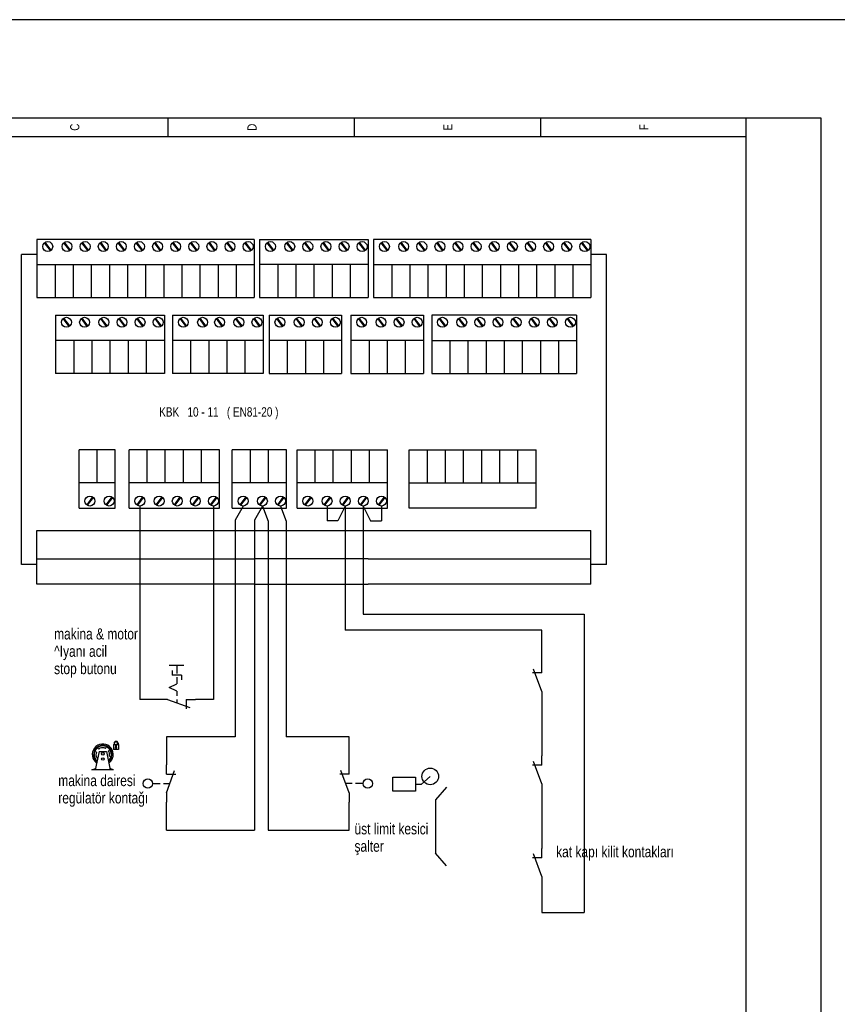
# Model space of a CAD drawing. Header units: centimetres. Extents: x 0 to 12476, y -30 to 2970.
# Tile 24 of 26: x 10666 to 11080, y 2471 to 2970. Entities that reach past the tile are written whole.
import ezdxf
from ezdxf.enums import TextEntityAlignment as Align

# ---------------------------------------------------------------- set-up
doc = ezdxf.new("R2010")
doc.units = ezdxf.units.CM
for name, color, linetype in [('ASN-CERCEVE', 7, 'Continuous'), ('ASN-ELEKTRIK', 3, 'Continuous'), ('ASN-ELEKTRIK-YAZI', 4, 'Continuous')]:
    doc.layers.add(name, color=color, linetype=linetype)

msp = doc.modelspace()

# ---------------------------------------------------------------- linework, layer by layer
at = {"layer": 'ASN-CERCEVE'}
for points in [[(0, 0), (12475.76, 0), (12475.76, 2970), (0, 2970)], [(100, 0), (12450.76, 0), (12450.76, 2970), (100, 2970)]]:
    msp.add_lwpolyline(points, close=True, dxfattribs=at)
at = {"layer": 'ASN-ELEKTRIK'}
for p, q in [((10404.96, 2920.2), (11071.71, 2920.2)), ((10740.7, 2920.2), (10740.7, 2910.74)), ((10835.28, 2910.74), (10835.28, 2920.2)), ((10929.85, 2910.74), (10929.85, 2920.2)), ((11033.88, 1974.44), (11033.88, 2920.2)), ((11071.71, 2920.2), (11071.71, 1974.44)), ((10404.96, 2910.74), (11033.88, 2910.74)), ((10674.4, 2858.58), (10674.4, 2829.05)), ((10784.57, 2858.58), (10674.4, 2858.58)), ((10681.25, 2852.86), (10678.26, 2856.89)), ((10681.25, 2852.86), (10678.26, 2856.89)), ((10681.56, 2853.1), (10678.59, 2857.12)), ((10681.56, 2853.1), (10678.59, 2857.12)), ((10691.02, 2852.86), (10688.03, 2856.89)), ((10691.02, 2852.86), (10688.03, 2856.89)), ((10691.33, 2853.1), (10688.36, 2857.12)), ((10691.33, 2853.1), (10688.36, 2857.12)), ((10700.2, 2852.86), (10697.22, 2856.89)), ((10700.2, 2852.86), (10697.22, 2856.89)), ((10700.51, 2853.1), (10697.54, 2857.12)), ((10700.51, 2853.1), (10697.54, 2857.12)), ((10709.38, 2852.86), (10706.4, 2856.89)), ((10709.38, 2852.86), (10706.4, 2856.89)), ((10709.69, 2853.1), (10706.72, 2857.12)), ((10709.69, 2853.1), (10706.72, 2857.12)), ((10718.56, 2852.86), (10715.58, 2856.89)), ((10718.56, 2852.86), (10715.58, 2856.89)), ((10718.88, 2853.1), (10715.9, 2857.12)), ((10718.88, 2853.1), (10715.9, 2857.12)), ((10727.74, 2852.86), (10724.76, 2856.89)), ((10727.74, 2852.86), (10724.76, 2856.89)), ((10728.06, 2853.1), (10725.08, 2857.12)), ((10728.06, 2853.1), (10725.08, 2857.12)), ((10736.92, 2852.86), (10733.94, 2856.89)), ((10736.92, 2852.86), (10733.94, 2856.89)), ((10737.24, 2853.1), (10734.26, 2857.12)), ((10737.24, 2853.1), (10734.26, 2857.12)), ((10746.11, 2852.86), (10743.12, 2856.89)), ((10746.11, 2852.86), (10743.12, 2856.89)), ((10746.42, 2853.1), (10743.44, 2857.12)), ((10746.42, 2853.1), (10743.44, 2857.12)), ((10755.29, 2852.86), (10752.3, 2856.89)), ((10755.29, 2852.86), (10752.3, 2856.89)), ((10755.6, 2853.1), (10752.62, 2857.12)), ((10755.6, 2853.1), (10752.62, 2857.12)), ((10764.47, 2852.86), (10761.48, 2856.89)), ((10764.47, 2852.86), (10761.48, 2856.89)), ((10764.78, 2853.1), (10761.8, 2857.12)), ((10764.78, 2853.1), (10761.8, 2857.12)), ((10773.65, 2852.86), (10770.66, 2856.89)), ((10773.65, 2852.86), (10770.66, 2856.89)), ((10773.96, 2853.1), (10770.98, 2857.12)), ((10773.96, 2853.1), (10770.98, 2857.12)), ((10782.83, 2852.86), (10779.84, 2856.89)), ((10782.83, 2852.86), (10779.84, 2856.89)), ((10783.14, 2853.1), (10780.17, 2857.12)), ((10783.14, 2853.1), (10780.17, 2857.12)), ((10784.57, 2858.58), (10784.57, 2829.05)), ((10787.27, 2858.58), (10787.27, 2829.05)), ((10787.27, 2858.58), (10842.36, 2858.58)), ((10794.12, 2852.86), (10791.14, 2856.89)), ((10794.12, 2852.86), (10791.14, 2856.89)), ((10794.43, 2853.1), (10791.46, 2857.12)), ((10794.43, 2853.1), (10791.46, 2857.12)), ((10803.89, 2852.86), (10800.91, 2856.89)), ((10803.89, 2852.86), (10800.91, 2856.89)), ((10804.2, 2853.1), (10801.23, 2857.12)), ((10804.2, 2853.1), (10801.23, 2857.12)), ((10813.07, 2852.86), (10810.09, 2856.89)), ((10813.07, 2852.86), (10810.09, 2856.89)), ((10813.38, 2853.1), (10810.41, 2857.12)), ((10813.38, 2853.1), (10810.41, 2857.12)), ((10822.25, 2852.86), (10819.27, 2856.89)), ((10822.25, 2852.86), (10819.27, 2856.89)), ((10822.57, 2853.1), (10819.59, 2857.12)), ((10822.57, 2853.1), (10819.59, 2857.12)), ((10831.43, 2852.86), (10828.45, 2856.89)), ((10831.43, 2852.86), (10828.45, 2856.89)), ((10831.75, 2853.1), (10828.77, 2857.12)), ((10831.75, 2853.1), (10828.77, 2857.12)), ((10840.61, 2852.86), (10837.63, 2856.89)), ((10840.61, 2852.86), (10837.63, 2856.89)), ((10840.93, 2853.1), (10837.95, 2857.12)), ((10840.93, 2853.1), (10837.95, 2857.12)), ((10842.36, 2858.58), (10842.36, 2829.05)), ((10842.36, 2858.58), (10842.36, 2829.05)), ((10845.06, 2858.58), (10845.06, 2829.05)), ((10955.23, 2858.58), (10845.06, 2858.58)), ((10851.91, 2852.86), (10848.92, 2856.89)), ((10851.91, 2852.86), (10848.92, 2856.89)), ((10852.22, 2853.1), (10849.24, 2857.12)), ((10852.22, 2853.1), (10849.24, 2857.12)), ((10861.68, 2852.86), (10858.69, 2856.89)), ((10861.68, 2852.86), (10858.69, 2856.89)), ((10861.99, 2853.1), (10859.01, 2857.12)), ((10861.99, 2853.1), (10859.01, 2857.12)), ((10870.86, 2852.86), (10867.87, 2856.89)), ((10870.86, 2852.86), (10867.87, 2856.89)), ((10871.17, 2853.1), (10868.19, 2857.12)), ((10871.17, 2853.1), (10868.19, 2857.12)), ((10880.04, 2852.86), (10877.05, 2856.89)), ((10880.04, 2852.86), (10877.05, 2856.89)), ((10880.35, 2853.1), (10877.37, 2857.12)), ((10880.35, 2853.1), (10877.37, 2857.12)), ((10889.22, 2852.86), (10886.23, 2856.89)), ((10889.22, 2852.86), (10886.23, 2856.89)), ((10889.53, 2853.1), (10886.56, 2857.12)), ((10889.53, 2853.1), (10886.56, 2857.12)), ((10898.4, 2852.86), (10895.41, 2856.89)), ((10898.4, 2852.86), (10895.41, 2856.89)), ((10898.71, 2853.1), (10895.74, 2857.12)), ((10898.71, 2853.1), (10895.74, 2857.12)), ((10907.58, 2852.86), (10904.59, 2856.89)), ((10907.58, 2852.86), (10904.59, 2856.89)), ((10907.89, 2853.1), (10904.92, 2857.12)), ((10907.89, 2853.1), (10904.92, 2857.12)), ((10916.76, 2852.86), (10913.78, 2856.89)), ((10916.76, 2852.86), (10913.78, 2856.89)), ((10917.07, 2853.1), (10914.1, 2857.12)), ((10917.07, 2853.1), (10914.1, 2857.12)), ((10925.94, 2852.86), (10922.96, 2856.89)), ((10925.94, 2852.86), (10922.96, 2856.89)), ((10926.25, 2853.1), (10923.28, 2857.12)), ((10926.25, 2853.1), (10923.28, 2857.12)), ((10935.12, 2852.86), (10932.14, 2856.89)), ((10935.12, 2852.86), (10932.14, 2856.89)), ((10935.44, 2853.1), (10932.46, 2857.12)), ((10935.44, 2853.1), (10932.46, 2857.12)), ((10944.3, 2852.86), (10941.32, 2856.89)), ((10944.3, 2852.86), (10941.32, 2856.89)), ((10944.62, 2853.1), (10941.64, 2857.12)), ((10944.62, 2853.1), (10941.64, 2857.12)), ((10953.48, 2852.86), (10950.5, 2856.89)), ((10953.48, 2852.86), (10950.5, 2856.89)), ((10953.8, 2853.1), (10950.82, 2857.12)), ((10953.8, 2853.1), (10950.82, 2857.12)), ((10955.23, 2858.58), (10955.23, 2829.05)), ((10666.51, 2693.61), (10666.51, 2850.96)), ((10674.4, 2850.96), (10666.51, 2850.96)), ((10963.11, 2850.96), (10955.23, 2850.96)), ((10963.11, 2693.61), (10963.11, 2850.96)), ((10674.4, 2845.78), (10784.57, 2845.78)), ((10683.58, 2845.78), (10683.58, 2829.05)), ((10692.76, 2845.78), (10692.76, 2829.05)), ((10692.76, 2845.78), (10692.76, 2829.05)), ((10701.94, 2845.78), (10701.94, 2829.05)), ((10701.94, 2845.78), (10701.94, 2829.05)), ((10711.12, 2845.78), (10711.12, 2829.05)), ((10711.12, 2845.78), (10711.12, 2829.05)), ((10720.3, 2845.78), (10720.3, 2829.05)), ((10720.3, 2845.78), (10720.3, 2829.05)), ((10729.49, 2845.78), (10729.49, 2829.05)), ((10729.49, 2845.78), (10729.49, 2829.05)), ((10738.67, 2845.78), (10738.67, 2829.05)), ((10738.67, 2845.78), (10738.67, 2829.05)), ((10738.67, 2845.78), (10738.67, 2829.05)), ((10747.85, 2845.78), (10747.85, 2829.05)), ((10747.85, 2845.78), (10747.85, 2829.05)), ((10747.85, 2845.78), (10747.85, 2829.05)), ((10757.03, 2845.78), (10757.03, 2829.05)), ((10757.03, 2845.78), (10757.03, 2829.05)), ((10757.03, 2845.78), (10757.03, 2829.05)), ((10766.21, 2845.78), (10766.21, 2829.05)), ((10766.21, 2845.78), (10766.21, 2829.05)), ((10766.21, 2845.78), (10766.21, 2829.05)), ((10775.39, 2845.78), (10775.39, 2829.05)), ((10775.39, 2845.78), (10775.39, 2829.05)), ((10775.39, 2845.78), (10775.39, 2829.05)), ((10842.36, 2845.78), (10787.27, 2845.78)), ((10796.45, 2845.78), (10796.45, 2829.05)), ((10805.63, 2845.78), (10805.63, 2829.05)), ((10805.63, 2845.78), (10805.63, 2829.05)), ((10814.81, 2845.78), (10814.81, 2829.05)), ((10814.81, 2845.78), (10814.81, 2829.05)), ((10823.99, 2845.78), (10823.99, 2829.05)), ((10823.99, 2845.78), (10823.99, 2829.05)), ((10833.17, 2845.78), (10833.17, 2829.05)), ((10833.17, 2845.78), (10833.17, 2829.05)), ((10845.06, 2845.78), (10955.23, 2845.78)), ((10854.24, 2845.78), (10854.24, 2829.05)), ((10863.42, 2845.78), (10863.42, 2829.05)), ((10863.42, 2845.78), (10863.42, 2829.05)), ((10872.6, 2845.78), (10872.6, 2829.05)), ((10872.6, 2845.78), (10872.6, 2829.05)), ((10881.78, 2845.78), (10881.78, 2829.05)), ((10881.78, 2845.78), (10881.78, 2829.05)), ((10890.96, 2845.78), (10890.96, 2829.05)), ((10890.96, 2845.78), (10890.96, 2829.05)), ((10900.14, 2845.78), (10900.14, 2829.05)), ((10900.14, 2845.78), (10900.14, 2829.05)), ((10909.32, 2845.78), (10909.32, 2829.05)), ((10909.32, 2845.78), (10909.32, 2829.05)), ((10909.32, 2845.78), (10909.32, 2829.05)), ((10918.5, 2845.78), (10918.5, 2829.05)), ((10918.5, 2845.78), (10918.5, 2829.05)), ((10918.5, 2845.78), (10918.5, 2829.05)), ((10927.68, 2845.78), (10927.68, 2829.05)), ((10927.68, 2845.78), (10927.68, 2829.05)), ((10927.68, 2845.78), (10927.68, 2829.05)), ((10936.86, 2845.78), (10936.86, 2829.05)), ((10936.86, 2845.78), (10936.86, 2829.05)), ((10936.86, 2845.78), (10936.86, 2829.05)), ((10946.05, 2845.78), (10946.05, 2829.05)), ((10946.05, 2845.78), (10946.05, 2829.05)), ((10946.05, 2845.78), (10946.05, 2829.05)), ((10674.4, 2829.05), (10784.57, 2829.05)), ((10787.27, 2829.05), (10842.36, 2829.05)), ((10845.06, 2829.05), (10955.23, 2829.05)), ((10683.88, 2820.15), (10738.97, 2820.15)), ((10683.88, 2820.15), (10683.88, 2790.63)), ((10690.73, 2814.44), (10687.75, 2818.47)), ((10690.73, 2814.44), (10687.75, 2818.47)), ((10691.04, 2814.68), (10688.07, 2818.69)), ((10691.04, 2814.68), (10688.07, 2818.69)), ((10699.91, 2814.44), (10696.93, 2818.47)), ((10699.91, 2814.44), (10696.93, 2818.47)), ((10700.22, 2814.68), (10697.25, 2818.69)), ((10700.22, 2814.68), (10697.25, 2818.69)), ((10709.68, 2814.44), (10706.7, 2818.47)), ((10709.68, 2814.44), (10706.7, 2818.47)), ((10709.99, 2814.68), (10707.02, 2818.69)), ((10709.99, 2814.68), (10707.02, 2818.69)), ((10718.86, 2814.44), (10715.88, 2818.47)), ((10718.86, 2814.44), (10715.88, 2818.47)), ((10719.17, 2814.68), (10716.2, 2818.69)), ((10719.17, 2814.68), (10716.2, 2818.69)), ((10728.04, 2814.44), (10725.06, 2818.47)), ((10728.04, 2814.44), (10725.06, 2818.47)), ((10728.36, 2814.68), (10725.38, 2818.69)), ((10728.36, 2814.68), (10725.38, 2818.69)), ((10737.22, 2814.44), (10734.24, 2818.47)), ((10737.22, 2814.44), (10734.24, 2818.47)), ((10737.54, 2814.68), (10734.56, 2818.69)), ((10737.54, 2814.68), (10734.56, 2818.69)), ((10738.97, 2820.15), (10738.97, 2790.63)), ((10738.97, 2820.15), (10738.97, 2790.63)), ((10743.12, 2820.15), (10789.02, 2820.15)), ((10743.12, 2820.15), (10743.12, 2790.63)), ((10749.97, 2814.44), (10746.98, 2818.47)), ((10749.97, 2814.44), (10746.98, 2818.47)), ((10750.28, 2814.68), (10747.31, 2818.69)), ((10750.28, 2814.68), (10747.31, 2818.69)), ((10759.74, 2814.44), (10756.75, 2818.47)), ((10759.74, 2814.44), (10756.75, 2818.47)), ((10760.05, 2814.68), (10757.08, 2818.69)), ((10760.05, 2814.68), (10757.08, 2818.69)), ((10768.33, 2814.44), (10765.35, 2818.47)), ((10768.33, 2814.44), (10765.35, 2818.47)), ((10768.64, 2814.68), (10765.67, 2818.69)), ((10768.64, 2814.68), (10765.67, 2818.69)), ((10778.1, 2814.44), (10775.12, 2818.47)), ((10778.1, 2814.44), (10775.12, 2818.47)), ((10778.41, 2814.68), (10775.44, 2818.69)), ((10778.41, 2814.68), (10775.44, 2818.69)), ((10787.28, 2814.44), (10784.3, 2818.47)), ((10787.28, 2814.44), (10784.3, 2818.47)), ((10787.59, 2814.68), (10784.62, 2818.69)), ((10787.59, 2814.68), (10784.62, 2818.69)), ((10789.02, 2820.15), (10789.02, 2790.63)), ((10789.02, 2820.15), (10789.02, 2790.63)), ((10792.08, 2820.15), (10792.08, 2790.63)), ((10792.08, 2820.15), (10828.81, 2820.15)), ((10798.93, 2814.44), (10795.95, 2818.47)), ((10798.93, 2814.44), (10795.95, 2818.47)), ((10799.25, 2814.68), (10796.27, 2818.69)), ((10799.25, 2814.68), (10796.27, 2818.69)), ((10808.7, 2814.44), (10805.72, 2818.47)), ((10808.7, 2814.44), (10805.72, 2818.47)), ((10809.02, 2814.68), (10806.04, 2818.69)), ((10809.02, 2814.68), (10806.04, 2818.69)), ((10817.89, 2814.44), (10814.9, 2818.47)), ((10817.89, 2814.44), (10814.9, 2818.47)), ((10818.2, 2814.68), (10815.22, 2818.69)), ((10818.2, 2814.68), (10815.22, 2818.69)), ((10827.07, 2814.44), (10824.08, 2818.47)), ((10827.07, 2814.44), (10824.08, 2818.47)), ((10827.38, 2814.68), (10824.4, 2818.69)), ((10827.38, 2814.68), (10824.4, 2818.69)), ((10828.81, 2820.15), (10828.81, 2790.63)), ((10828.81, 2820.15), (10828.81, 2790.63)), ((10833.53, 2820.15), (10833.53, 2790.63)), ((10833.53, 2820.15), (10870.25, 2820.15)), ((10840.38, 2814.44), (10837.39, 2818.47)), ((10840.38, 2814.44), (10837.39, 2818.47)), ((10840.69, 2814.68), (10837.72, 2818.69)), ((10840.69, 2814.68), (10837.72, 2818.69)), ((10850.15, 2814.44), (10847.16, 2818.47)), ((10850.15, 2814.44), (10847.16, 2818.47)), ((10850.46, 2814.68), (10847.49, 2818.69)), ((10850.46, 2814.68), (10847.49, 2818.69)), ((10859.33, 2814.44), (10856.34, 2818.47)), ((10859.33, 2814.44), (10856.34, 2818.47)), ((10859.64, 2814.68), (10856.67, 2818.69)), ((10859.64, 2814.68), (10856.67, 2818.69)), ((10868.51, 2814.44), (10865.53, 2818.47)), ((10868.51, 2814.44), (10865.53, 2818.47)), ((10868.82, 2814.68), (10865.85, 2818.69)), ((10868.82, 2814.68), (10865.85, 2818.69)), ((10870.25, 2820.15), (10870.25, 2790.63)), ((10870.25, 2820.15), (10870.25, 2790.63)), ((10874.49, 2820.15), (10874.49, 2790.63)), ((10947.94, 2820.15), (10874.49, 2820.15)), ((10881.34, 2814.44), (10878.35, 2818.47)), ((10881.34, 2814.44), (10878.35, 2818.47)), ((10881.65, 2814.68), (10878.68, 2818.69)), ((10881.65, 2814.68), (10878.68, 2818.69)), ((10891.11, 2814.44), (10888.12, 2818.47)), ((10891.11, 2814.44), (10888.12, 2818.47)), ((10891.42, 2814.68), (10888.45, 2818.69)), ((10891.42, 2814.68), (10888.45, 2818.69)), ((10900.29, 2814.44), (10897.3, 2818.47)), ((10900.29, 2814.44), (10897.3, 2818.47)), ((10900.6, 2814.68), (10897.63, 2818.69)), ((10900.6, 2814.68), (10897.63, 2818.69)), ((10909.47, 2814.44), (10906.48, 2818.47)), ((10909.47, 2814.44), (10906.48, 2818.47)), ((10909.78, 2814.68), (10906.81, 2818.69)), ((10909.78, 2814.68), (10906.81, 2818.69)), ((10918.65, 2814.44), (10915.67, 2818.47)), ((10918.65, 2814.44), (10915.67, 2818.47)), ((10918.96, 2814.68), (10915.99, 2818.69)), ((10918.96, 2814.68), (10915.99, 2818.69)), ((10927.83, 2814.44), (10924.85, 2818.47)), ((10927.83, 2814.44), (10924.85, 2818.47)), ((10928.14, 2814.68), (10925.17, 2818.69)), ((10928.14, 2814.68), (10925.17, 2818.69)), ((10937.01, 2814.44), (10934.03, 2818.47)), ((10937.01, 2814.44), (10934.03, 2818.47)), ((10937.33, 2814.68), (10934.35, 2818.69)), ((10937.33, 2814.68), (10934.35, 2818.69)), ((10946.19, 2814.44), (10943.21, 2818.47)), ((10946.19, 2814.44), (10943.21, 2818.47)), ((10946.51, 2814.68), (10943.53, 2818.69)), ((10946.51, 2814.68), (10943.53, 2818.69)), ((10947.94, 2820.15), (10947.94, 2790.63)), ((10738.97, 2807.35), (10683.88, 2807.35)), ((10693.06, 2807.35), (10693.06, 2790.63)), ((10693.06, 2807.35), (10693.06, 2790.63)), ((10702.24, 2807.35), (10702.24, 2790.63)), ((10711.42, 2807.35), (10711.42, 2790.63)), ((10711.42, 2807.35), (10711.42, 2790.63)), ((10720.6, 2807.35), (10720.6, 2790.63)), ((10720.6, 2807.35), (10720.6, 2790.63)), ((10729.78, 2807.35), (10729.78, 2790.63)), ((10729.78, 2807.35), (10729.78, 2790.63)), ((10789.02, 2807.35), (10743.12, 2807.35)), ((10752.3, 2807.35), (10752.3, 2790.63)), ((10761.48, 2807.35), (10761.48, 2790.63)), ((10761.48, 2807.35), (10761.48, 2790.63)), ((10761.48, 2807.35), (10761.48, 2790.63)), ((10770.66, 2807.35), (10770.66, 2790.63)), ((10779.84, 2807.35), (10779.84, 2790.63)), ((10779.84, 2807.35), (10779.84, 2790.63)), ((10828.81, 2807.35), (10792.08, 2807.35)), ((10801.27, 2807.35), (10801.27, 2790.63)), ((10810.45, 2807.35), (10810.45, 2790.63)), ((10810.45, 2807.35), (10810.45, 2790.63)), ((10819.63, 2807.35), (10819.63, 2790.63)), ((10819.63, 2807.35), (10819.63, 2790.63)), ((10870.25, 2807.35), (10833.53, 2807.35)), ((10842.71, 2807.35), (10842.71, 2790.63)), ((10851.89, 2807.35), (10851.89, 2790.63)), ((10851.89, 2807.35), (10851.89, 2790.63)), ((10861.07, 2807.35), (10861.07, 2790.63)), ((10861.07, 2807.35), (10861.07, 2790.63)), ((10874.49, 2807.35), (10947.94, 2807.35)), ((10883.67, 2807.35), (10883.67, 2790.63)), ((10892.85, 2807.35), (10892.85, 2790.63)), ((10892.85, 2807.35), (10892.85, 2790.63)), ((10902.03, 2807.35), (10902.03, 2790.63)), ((10902.03, 2807.35), (10902.03, 2790.63)), ((10911.21, 2807.35), (10911.21, 2790.63)), ((10911.21, 2807.35), (10911.21, 2790.63)), ((10920.39, 2807.35), (10920.39, 2790.63)), ((10920.39, 2807.35), (10920.39, 2790.63)), ((10929.57, 2807.35), (10929.57, 2790.63)), ((10929.57, 2807.35), (10929.57, 2790.63)), ((10938.75, 2807.35), (10938.75, 2790.63)), ((10738.97, 2790.63), (10683.88, 2790.63)), ((10789.02, 2790.63), (10743.12, 2790.63)), ((10792.08, 2790.63), (10828.81, 2790.63)), ((10833.53, 2790.63), (10870.25, 2790.63)), ((10874.49, 2790.63), (10947.94, 2790.63)), ((10695.74, 2722.25), (10695.74, 2751.77)), ((10714.1, 2751.77), (10695.74, 2751.77)), ((10704.92, 2735.05), (10704.92, 2751.77)), ((10714.1, 2722.25), (10714.1, 2751.77)), ((10714.1, 2722.25), (10714.1, 2751.77)), ((10721.09, 2722.25), (10721.09, 2751.77)), ((10767, 2751.77), (10721.09, 2751.77)), ((10730.27, 2735.05), (10730.27, 2751.77)), ((10739.46, 2735.05), (10739.46, 2751.77)), ((10739.46, 2735.05), (10739.46, 2751.77)), ((10748.64, 2735.05), (10748.64, 2751.77)), ((10748.64, 2735.05), (10748.64, 2751.77)), ((10757.82, 2735.05), (10757.82, 2751.77)), ((10757.82, 2735.05), (10757.82, 2751.77)), ((10767, 2722.25), (10767, 2751.77)), ((10767, 2722.25), (10767, 2751.77)), ((10773.43, 2722.25), (10773.43, 2751.77)), ((10800.97, 2751.77), (10773.43, 2751.77)), ((10782.61, 2735.05), (10782.61, 2751.77)), ((10791.79, 2735.05), (10791.79, 2751.77)), ((10791.79, 2735.05), (10791.79, 2751.77)), ((10800.97, 2722.25), (10800.97, 2751.77)), ((10800.97, 2722.25), (10800.97, 2751.77)), ((10806.23, 2722.25), (10806.23, 2751.77)), ((10806.23, 2751.77), (10852.13, 2751.77)), ((10815.41, 2735.05), (10815.41, 2751.77)), ((10824.59, 2735.05), (10824.59, 2751.77)), ((10824.59, 2735.05), (10824.59, 2751.77)), ((10833.77, 2735.05), (10833.77, 2751.77)), ((10833.77, 2735.05), (10833.77, 2751.77)), ((10842.95, 2735.05), (10842.95, 2751.77)), ((10842.95, 2735.05), (10842.95, 2751.77)), ((10852.13, 2722.25), (10852.13, 2751.77)), ((10852.13, 2722.25), (10852.13, 2751.77)), ((10863.11, 2722.25), (10863.11, 2751.77)), ((10863.11, 2751.77), (10927.38, 2751.77)), ((10872.29, 2735.05), (10872.29, 2751.77)), ((10881.47, 2735.05), (10881.47, 2751.77)), ((10881.47, 2735.05), (10881.47, 2751.77)), ((10890.65, 2735.05), (10890.65, 2751.77)), ((10890.65, 2735.05), (10890.65, 2751.77)), ((10899.84, 2735.05), (10899.84, 2751.77)), ((10899.84, 2735.05), (10899.84, 2751.77)), ((10909.02, 2735.05), (10909.02, 2751.77)), ((10909.02, 2735.05), (10909.02, 2751.77)), ((10918.2, 2735.05), (10918.2, 2751.77)), ((10918.2, 2735.05), (10918.2, 2751.77)), ((10927.38, 2722.25), (10927.38, 2751.77)), ((10714.1, 2735.05), (10695.74, 2735.05)), ((10767, 2735.05), (10721.09, 2735.05)), ((10800.97, 2735.05), (10773.43, 2735.05)), ((10852.13, 2735.05), (10806.23, 2735.05)), ((10863.11, 2735.05), (10927.38, 2735.05)), ((10702.59, 2727.96), (10699.6, 2723.93)), ((10702.59, 2727.96), (10699.6, 2723.93)), ((10702.9, 2727.72), (10699.92, 2723.71)), ((10702.9, 2727.72), (10699.92, 2723.71)), ((10712.36, 2727.96), (10709.37, 2723.93)), ((10712.36, 2727.96), (10709.37, 2723.93)), ((10712.67, 2727.72), (10709.69, 2723.71)), ((10712.67, 2727.72), (10709.69, 2723.71)), ((10727.94, 2727.96), (10724.96, 2723.93)), ((10727.94, 2727.96), (10724.96, 2723.93)), ((10728.26, 2727.72), (10725.28, 2723.71)), ((10728.26, 2727.72), (10725.28, 2723.71)), ((10737.71, 2727.96), (10734.73, 2723.93)), ((10737.71, 2727.96), (10734.73, 2723.93)), ((10738.03, 2727.72), (10735.05, 2723.71)), ((10738.03, 2727.72), (10735.05, 2723.71)), ((10746.9, 2727.96), (10743.91, 2723.93)), ((10746.9, 2727.96), (10743.91, 2723.93)), ((10747.21, 2727.72), (10744.23, 2723.71)), ((10747.21, 2727.72), (10744.23, 2723.71)), ((10756.08, 2727.96), (10753.09, 2723.93)), ((10756.08, 2727.96), (10753.09, 2723.93)), ((10756.39, 2727.72), (10753.41, 2723.71)), ((10756.39, 2727.72), (10753.41, 2723.71)), ((10765.26, 2727.96), (10762.27, 2723.93)), ((10765.26, 2727.96), (10762.27, 2723.93)), ((10765.57, 2727.72), (10762.59, 2723.71)), ((10765.57, 2727.72), (10762.59, 2723.71)), ((10780.28, 2727.96), (10777.3, 2723.93)), ((10780.28, 2727.96), (10777.3, 2723.93)), ((10780.6, 2727.72), (10777.62, 2723.71)), ((10780.6, 2727.72), (10777.62, 2723.71)), ((10790.05, 2727.96), (10787.07, 2723.93)), ((10790.05, 2727.96), (10787.07, 2723.93)), ((10790.37, 2727.72), (10787.39, 2723.71)), ((10790.37, 2727.72), (10787.39, 2723.71)), ((10799.23, 2727.96), (10796.25, 2723.93)), ((10799.23, 2727.96), (10796.25, 2723.93)), ((10799.55, 2727.72), (10796.57, 2723.71)), ((10799.55, 2727.72), (10796.57, 2723.71)), ((10813.08, 2727.96), (10810.09, 2723.93)), ((10813.08, 2727.96), (10810.09, 2723.93)), ((10813.39, 2727.72), (10810.41, 2723.71)), ((10813.39, 2727.72), (10810.41, 2723.71)), ((10822.85, 2727.96), (10819.86, 2723.93)), ((10822.85, 2727.96), (10819.86, 2723.93)), ((10823.16, 2727.72), (10820.18, 2723.71)), ((10823.16, 2727.72), (10820.18, 2723.71)), ((10832.03, 2727.96), (10829.04, 2723.93)), ((10832.03, 2727.96), (10829.04, 2723.93)), ((10832.34, 2727.72), (10829.37, 2723.71)), ((10832.34, 2727.72), (10829.37, 2723.71)), ((10841.21, 2727.96), (10838.22, 2723.93)), ((10841.21, 2727.96), (10838.22, 2723.93)), ((10841.52, 2727.72), (10838.55, 2723.71)), ((10841.52, 2727.72), (10838.55, 2723.71)), ((10850.39, 2727.96), (10847.41, 2723.93)), ((10850.39, 2727.96), (10847.41, 2723.93)), ((10850.7, 2727.72), (10847.73, 2723.71)), ((10850.7, 2727.72), (10847.73, 2723.71)), ((10695.74, 2722.25), (10714.1, 2722.25)), ((10721.09, 2722.25), (10767, 2722.25)), ((10726.57, 2723.35), (10726.57, 2625.21)), ((10763.88, 2723.35), (10763.88, 2625.21)), ((10773.43, 2722.25), (10800.97, 2722.25)), ((10778.91, 2723.35), (10774.83, 2716.16)), ((10788.68, 2723.35), (10784.6, 2716.16)), ((10788.68, 2723.35), (10791.61, 2715.62)), ((10797.86, 2723.35), (10800.8, 2715.62)), ((10806.23, 2722.25), (10852.13, 2722.25)), ((10821.47, 2723.35), (10821.47, 2715.86)), ((10830.65, 2723.35), (10826.95, 2715.86)), ((10830.65, 2723.35), (10830.65, 2660.33)), ((10839.83, 2723.35), (10839.83, 2668.53)), ((10839.83, 2723.35), (10843.54, 2715.86)), ((10849.02, 2723.35), (10849.02, 2715.86)), ((10927.38, 2722.25), (10863.11, 2722.25)), ((10774.83, 2716.16), (10774.83, 2606.21)), ((10784.6, 2716.16), (10784.6, 2558.95)), ((10791.61, 2715.62), (10791.61, 2558.95)), ((10800.8, 2715.62), (10800.8, 2606.21)), ((10826.95, 2715.86), (10821.47, 2715.86)), ((10843.54, 2715.86), (10849.02, 2715.86)), ((10674.4, 2683.73), (10674.4, 2710.88)), ((10674.4, 2710.88), (10784.57, 2710.88)), ((10784.57, 2710.88), (10842.36, 2710.88)), ((10842.36, 2710.88), (10955.23, 2710.88)), ((10955.23, 2683.73), (10955.23, 2710.88)), ((10674.4, 2693.61), (10666.51, 2693.61)), ((10674.4, 2696.53), (10784.57, 2696.53)), ((10842.36, 2696.53), (10784.57, 2696.53)), ((10842.36, 2696.53), (10955.23, 2696.53)), ((10963.11, 2693.61), (10955.23, 2693.61)), ((10784.57, 2683.73), (10674.4, 2683.73)), ((10784.57, 2683.73), (10842.36, 2683.73)), ((10955.23, 2683.73), (10842.36, 2683.73)), ((10839.83, 2668.53), (10951.83, 2668.53)), ((10951.83, 2668.53), (10951.83, 2517.26)), ((10930.26, 2660.33), (10830.65, 2660.33)), ((10930.26, 2643.48), (10930.26, 2660.33)), ((10741.36, 2642.63), (10748.93, 2642.63)), ((10745.22, 2642.61), (10745.22, 2638.45)), ((10930.26, 2638.75), (10930.26, 2643.48)), ((10742.86, 2639.87), (10742.86, 2637.51)), ((10747.59, 2637.51), (10742.86, 2637.51)), ((10747.59, 2637.51), (10747.59, 2635.14)), ((10930.26, 2638.75), (10925.53, 2638.75)), ((10930.26, 2629.3), (10926.13, 2640.65)), ((10741.44, 2631.36), (10745.22, 2633.25)), ((10745.22, 2636.56), (10745.22, 2633.25)), ((10745.22, 2629.47), (10741.44, 2631.36)), ((10745.22, 2629.47), (10745.22, 2627.1)), ((10930.26, 2629.3), (10930.26, 2624.57)), ((10735.77, 2625.21), (10726.57, 2625.21)), ((10740.5, 2625.21), (10735.77, 2625.21)), ((10740.5, 2625.21), (10751.85, 2621.08)), ((10745.22, 2625.21), (10745.22, 2623.51)), ((10749.95, 2625.21), (10754.68, 2625.21)), ((10749.95, 2625.21), (10749.95, 2620.48)), ((10763.88, 2625.21), (10754.68, 2625.21)), ((10930.26, 2624.57), (10930.26, 2596.59)), ((10713.25, 2602.38), (10715.71, 2602.38)), ((10713.25, 2602.38), (10713.25, 2599.92)), ((10713.49, 2602.99), (10713.49, 2602.38)), ((10713.68, 2602.38), (10713.68, 2602.99)), ((10715.28, 2602.38), (10715.28, 2602.99)), ((10715.48, 2602.99), (10715.48, 2602.38)), ((10715.71, 2602.38), (10715.71, 2599.92)), ((10774.83, 2606.21), (10740.06, 2606.21)), ((10740.06, 2606.21), (10740.06, 2592.04)), ((10832.63, 2606.21), (10800.8, 2606.21)), ((10832.63, 2592.04), (10832.63, 2606.21)), ((10704.53, 2598.51), (10703.65, 2598.84)), ((10705.88, 2598.92), (10703.93, 2589.5)), ((10705.72, 2600.09), (10705.08, 2600.79)), ((10705.88, 2598.92), (10709.62, 2598.92)), ((10709.18, 2600.45), (10709.57, 2601.3)), ((10709.62, 2598.92), (10711.57, 2589.5)), ((10710.59, 2599.26), (10711.34, 2599.82)), ((10715.71, 2599.92), (10713.25, 2599.92)), ((10714.13, 2600.48), (10714.35, 2601.44)), ((10714.13, 2600.48), (10714.84, 2600.48)), ((10714.84, 2600.48), (10714.61, 2601.44)), ((10710.47, 2594.8), (10710.97, 2594.37)), ((10711.09, 2596.52), (10711.94, 2596.08)), ((10740.06, 2587.31), (10740.06, 2592.04)), ((10832.63, 2587.31), (10832.63, 2592.04)), ((10930.26, 2591.87), (10925.53, 2591.87)), ((10930.26, 2582.41), (10926.13, 2593.76)), ((10930.26, 2591.87), (10930.26, 2596.59)), ((10702.27, 2589.5), (10704.09, 2590.3)), ((10713.24, 2589.5), (10702.27, 2589.5)), ((10713.24, 2589.5), (10711.41, 2590.3)), ((10740.06, 2577.86), (10744.19, 2589.2)), ((10740.06, 2587.31), (10744.79, 2587.31)), ((10832.63, 2587.31), (10827.9, 2587.31)), ((10832.63, 2577.86), (10828.5, 2589.2)), ((10732.97, 2582.58), (10736.86, 2582.58)), ((10738.55, 2582.58), (10741.78, 2582.58)), ((10834.14, 2582.58), (10830.91, 2582.58)), ((10839.72, 2582.58), (10835.83, 2582.58)), ((10854.86, 2585.87), (10866.27, 2585.87)), ((10854.86, 2578.68), (10854.86, 2585.87)), ((10866.27, 2585.87), (10866.27, 2578.68)), ((10866.27, 2582.27), (10869.3, 2582.27)), ((10869.3, 2582.27), (10873.76, 2586.24)), ((10930.26, 2582.41), (10930.26, 2577.68)), ((10740.06, 2577.86), (10740.06, 2573.13)), ((10832.63, 2577.86), (10832.63, 2573.13)), ((10866.27, 2578.68), (10854.86, 2578.68)), ((10881.99, 2580.79), (10876.36, 2574.28)), ((10930.26, 2577.68), (10930.26, 2549.7)), ((10740.06, 2558.95), (10740.06, 2573.13)), ((10832.63, 2558.95), (10832.63, 2573.13)), ((10876.36, 2574.28), (10876.36, 2547.28)), ((10740.06, 2558.95), (10784.6, 2558.95)), ((10791.61, 2558.95), (10832.63, 2558.95)), ((10881.99, 2540.78), (10876.36, 2547.28)), ((10930.26, 2535.52), (10926.13, 2546.87)), ((10930.26, 2544.98), (10930.26, 2549.7)), ((10930.26, 2544.98), (10925.53, 2544.98)), ((10930.26, 2535.52), (10930.26, 2530.79)), ((10930.26, 2530.79), (10930.26, 2517.26)), ((10930.26, 2517.26), (10951.83, 2517.26))]:
    msp.add_line(p, q, dxfattribs=at)
for points in [[(10710.85, 2592.99), (10711.66, 2593.7), (10712.3, 2594.56), (10712.77, 2595.52), (10713.03, 2596.56), (10713.07, 2597.64), (10712.9, 2598.7), (10712.52, 2599.7), (10711.95, 2600.61), (10711.21, 2601.38), (10710.33, 2601.99), (10709.34, 2602.41), (10708.29, 2602.63), (10707.21, 2602.63), (10706.16, 2602.41), (10705.18, 2601.99), (10704.29, 2601.38), (10703.55, 2600.61), (10702.98, 2599.7), (10702.6, 2598.7), (10702.43, 2597.64), (10702.48, 2596.56), (10702.74, 2595.52), (10703.2, 2594.56), (10703.85, 2593.7), (10704.65, 2592.99)], [(10710.69, 2593.75), (10711.36, 2594.42), (10711.87, 2595.21), (10712.22, 2596.09), (10712.38, 2597.03), (10712.34, 2597.97), (10712.11, 2598.89), (10711.7, 2599.74), (10711.13, 2600.5), (10710.42, 2601.12), (10709.59, 2601.58), (10708.69, 2601.86), (10707.75, 2601.96), (10706.81, 2601.86), (10705.91, 2601.58), (10705.08, 2601.12), (10704.37, 2600.5), (10703.8, 2599.74), (10703.39, 2598.89), (10703.16, 2597.97), (10703.13, 2597.03), (10703.28, 2596.09), (10703.63, 2595.21), (10704.14, 2594.42), (10704.81, 2593.75)], [(10715.48, 2602.99), (10715.46, 2603.2), (10715.39, 2603.4), (10715.29, 2603.58), (10715.15, 2603.73), (10714.98, 2603.86), (10714.79, 2603.94), (10714.59, 2603.98), (10714.38, 2603.98), (10714.17, 2603.94), (10713.98, 2603.86), (10713.82, 2603.73), (10713.68, 2603.58), (10713.57, 2603.4), (10713.51, 2603.2), (10713.49, 2602.99)], [(10715.28, 2602.99), (10715.26, 2603.16), (10715.21, 2603.32), (10715.13, 2603.47), (10715.01, 2603.59), (10714.88, 2603.69), (10714.73, 2603.75), (10714.56, 2603.79), (10714.39, 2603.79), (10714.23, 2603.75), (10714.08, 2603.68), (10713.94, 2603.58), (10713.83, 2603.46), (10713.75, 2603.31), (10713.7, 2603.15), (10713.68, 2602.99)], [(10714.61, 2601.44), (10714.66, 2601.47), (10714.7, 2601.51), (10714.72, 2601.56), (10714.74, 2601.61), (10714.75, 2601.66), (10714.75, 2601.72), (10714.74, 2601.77), (10714.71, 2601.82), (10714.68, 2601.86), (10714.64, 2601.9), (10714.59, 2601.92), (10714.54, 2601.94), (10714.48, 2601.95), (10714.43, 2601.94), (10714.38, 2601.92), (10714.33, 2601.9), (10714.29, 2601.86), (10714.25, 2601.82), (10714.23, 2601.77), (10714.22, 2601.72), (10714.21, 2601.66), (10714.22, 2601.61), (10714.24, 2601.56), (10714.27, 2601.51), (10714.31, 2601.47), (10714.35, 2601.44)], [(10710.63, 2594.04), (10711.23, 2594.68), (10711.69, 2595.44), (10711.99, 2596.26), (10712.12, 2597.14), (10712.07, 2598.01), (10711.84, 2598.87), (10711.45, 2599.66), (10710.91, 2600.35), (10710.24, 2600.92), (10709.47, 2601.35), (10708.63, 2601.61), (10707.75, 2601.7), (10706.87, 2601.61), (10706.03, 2601.35), (10705.26, 2600.92), (10704.59, 2600.35), (10704.05, 2599.66), (10703.66, 2598.87), (10703.43, 2598.01), (10703.38, 2597.14), (10703.51, 2596.26), (10703.81, 2595.44), (10704.27, 2594.68), (10704.87, 2594.04)], [(10704.53, 2598.51), (10704.35, 2597.82), (10704.32, 2597.1), (10704.44, 2596.4), (10704.71, 2595.74), (10705.1, 2595.15)], [(10709.18, 2600.45), (10708.49, 2600.68), (10707.76, 2600.76), (10707.04, 2600.69), (10706.35, 2600.46), (10705.72, 2600.09)], [(10711.09, 2596.52), (10711.18, 2597.23), (10711.13, 2597.94), (10710.93, 2598.63), (10710.59, 2599.26)]]:
    msp.add_lwpolyline(points, dxfattribs=at)
for centre, radius in [((10679.87, 2854.96), 2.51), ((10689.64, 2854.96), 2.51), ((10698.83, 2854.96), 2.51), ((10708.01, 2854.96), 2.51), ((10717.19, 2854.96), 2.51), ((10726.37, 2854.96), 2.51), ((10735.55, 2854.96), 2.51), ((10744.73, 2854.96), 2.51), ((10753.91, 2854.96), 2.51), ((10763.09, 2854.96), 2.51), ((10772.27, 2854.96), 2.51), ((10781.45, 2854.96), 2.51), ((10792.75, 2854.96), 2.51), ((10802.52, 2854.96), 2.51), ((10811.7, 2854.96), 2.51), ((10820.88, 2854.96), 2.51), ((10830.06, 2854.96), 2.51), ((10839.24, 2854.96), 2.51), ((10850.53, 2854.96), 2.51), ((10860.3, 2854.96), 2.51), ((10869.48, 2854.96), 2.51), ((10878.66, 2854.96), 2.51), ((10887.84, 2854.96), 2.51), ((10897.02, 2854.96), 2.51), ((10906.2, 2854.96), 2.51), ((10915.39, 2854.96), 2.51), ((10924.57, 2854.96), 2.51), ((10933.75, 2854.96), 2.51), ((10942.93, 2854.96), 2.51), ((10952.11, 2854.96), 2.51), ((10689.36, 2816.54), 2.51), ((10698.54, 2816.54), 2.51), ((10708.31, 2816.54), 2.51), ((10717.49, 2816.54), 2.51), ((10726.67, 2816.54), 2.51), ((10735.85, 2816.54), 2.51), ((10748.59, 2816.54), 2.51), ((10758.36, 2816.54), 2.51), ((10766.96, 2816.54), 2.51), ((10776.73, 2816.54), 2.51), ((10785.91, 2816.54), 2.51), ((10797.56, 2816.54), 2.51), ((10807.33, 2816.54), 2.51), ((10816.51, 2816.54), 2.51), ((10825.69, 2816.54), 2.51), ((10839, 2816.54), 2.51), ((10848.77, 2816.54), 2.51), ((10857.95, 2816.54), 2.51), ((10867.14, 2816.54), 2.51), ((10879.96, 2816.54), 2.51), ((10889.73, 2816.54), 2.51), ((10898.91, 2816.54), 2.51), ((10908.09, 2816.54), 2.51), ((10917.28, 2816.54), 2.51), ((10926.46, 2816.54), 2.51), ((10935.64, 2816.54), 2.51), ((10944.82, 2816.54), 2.51), ((10701.21, 2725.86), 2.51), ((10710.98, 2725.86), 2.51), ((10726.57, 2725.86), 2.51), ((10736.34, 2725.86), 2.51), ((10745.52, 2725.86), 2.51), ((10754.7, 2725.86), 2.51), ((10763.88, 2725.86), 2.51), ((10778.91, 2725.86), 2.51), ((10788.68, 2725.86), 2.51), ((10797.86, 2725.86), 2.51), ((10811.7, 2725.86), 2.51), ((10821.47, 2725.86), 2.51), ((10830.65, 2725.86), 2.51), ((10839.83, 2725.86), 2.51), ((10849.02, 2725.86), 2.51), ((10707.75, 2597.71), 0.667), ((10707.75, 2595.04), 0.667), ((10873.76, 2586.24), 4.23), ((10730.6, 2582.58), 2.36), ((10842.09, 2582.58), 2.36)]:
    msp.add_circle(centre, radius, dxfattribs=at)

# ---------------------------------------------------------------- texts
at = {"layer": 'ASN-ELEKTRIK-YAZI', "width": 0.8}
for s, p in [('C', (10695.87, 2915.47)), ('D', (10785.72, 2915.47)), ('E', (10885.02, 2915.47)), ('F', (10984.33, 2915.47))]:
    msp.add_text(s, height=4.63, rotation=90, dxfattribs=at).set_placement(p, align=Align.CENTER)
for s, height, p in [('KBK   10 - 11   ( EN81-20 )', 4.7288, (10736.36, 2773.44)), ('makina & motor', 5.6745, (10683.09, 2661.35)), ('^ Iyanı acil', 5.6745, (10683.09, 2652.55)), ('stop butonu', 5.6745, (10683.09, 2643.75)), ('makina dairesi', 5.6745, (10685.22, 2586.96)), ('regülatör kontağı', 5.6745, (10685.22, 2578.17)), ('üst limit kesici', 5.6745, (10835.35, 2562.48)), ('şalter', 5.675, (10835.35, 2553.68)), ('kat kapı kilit kontakları', 5.6745, (10937.56, 2550.86))]:
    msp.add_text(s, height=height, dxfattribs=at).set_placement(p, align=Align.TOP_LEFT)

doc.saveas('drawing.dxf')
